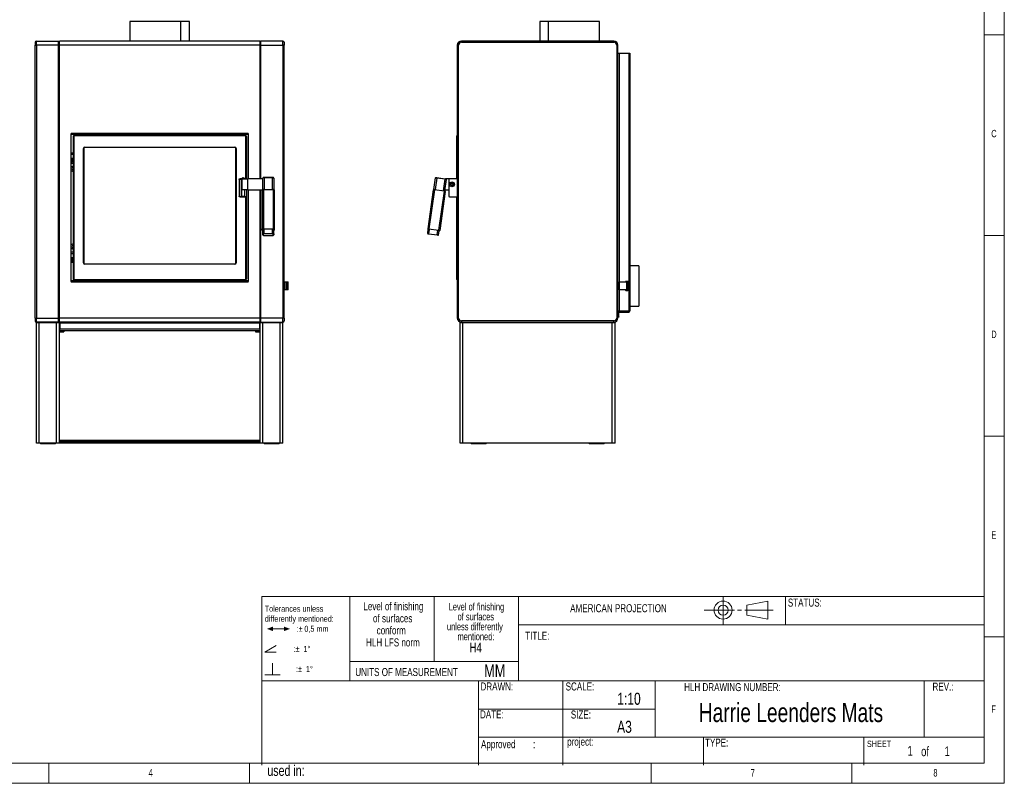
# Model space of a CAD drawing. Header units: millimetres. Extents: x 170 to 4050, y 55 to 2915.
# Tile 2 of 3: x 1597 to 4050, y 55 to 1957. Entities that reach past the tile are written whole.
import ezdxf

# ---------------------------------------------------------------- set-up
doc = ezdxf.new("R2010")
doc.units = ezdxf.units.MM
doc.header["$LTSCALE"] = 10
doc.styles.add('SLDTEXTSTYLE0', font='TXT', dxfattribs={"width": 0.75})

# ---------------------------------------------------------------- blocks, each defined once
blk = doc.blocks.new('SW_SYMBOL_GTOL_BETW')
at = {"color": 0, "linetype": 'Continuous', "lineweight": 0}
blk.add_line((8000, 5000), (22000, 5000), dxfattribs=at)
for points in [[(0, 5000), (8000, 2000), (8000, 8000)], [(22000, 2000), (22000, 8000), (30000, 5000)]]:
    blk.add_solid(points, dxfattribs=at)
blk = doc.blocks.new('SW_SYMBOL_GTOL_ANGULAR')
at = {"color": 0, "linetype": 'Continuous', "lineweight": 0}
for q in [(15000, 9380), (15000, 720)]:
    blk.add_line((0, 720), q, dxfattribs=at)
blk = doc.blocks.new('SW_SYMBOL_GTOL_PERP')
at = {"color": 0, "linetype": 'Continuous', "lineweight": 0}
for p, q in [((10000, -2500), (10000, 12500)), ((0, -2500), (20000, -2500))]:
    blk.add_line(p, q, dxfattribs=at)
blk = doc.blocks.new('SW_NOTE_0')
at = {"color": 0, "linetype": 'Continuous', "lineweight": 0, "xscale": 0.0019160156, "yscale": 0.0019160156, "zscale": 0.0019160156}
for name, p in [('SW_SYMBOL_GTOL_BETW', (5.5, -47.9)), ('SW_SYMBOL_GTOL_ANGULAR', (0, -97.9)), ('SW_SYMBOL_GTOL_PERP', (0, -147.9))]:
    blk.add_blockref(name, p, dxfattribs=at)
at = {"color": 0, "linetype": 'Continuous', "lineweight": 0, "char_height": 15, "attachment_point": 1, "style": 'SLDTEXTSTYLE0'}
for s, insert in [('Tolerances unless', (0, 19.3)), ('differently mentioned:', (0, -5.7)), (':', (79.4, -30.7)), ('%%p', (84.5, -30.7)), ('0,5 mm', (98.8, -30.7)), (':', (71.8, -80.7)), ('%%p', (76.5, -80.7)), ('1', (96.4, -80.7)), ('%%d', (106.5, -80.7)), (':', (78.1, -130.7)), ('%%p', (82.9, -130.7)), ('1', (102.8, -130.7)), ('%%d', (112.9, -130.7))]:
    blk.add_mtext(s, dxfattribs=dict(at, insert=insert))
blk = doc.blocks.new('SW_NOTE_1')
at = {"color": 0, "linetype": 'Continuous', "lineweight": 0, "char_height": 20, "attachment_point": 1, "style": 'SLDTEXTSTYLE0'}
for s, insert in [('Approved', (0, 25.8)), (':', (129.6, 25.8))]:
    blk.add_mtext(s, dxfattribs=dict(at, insert=insert))
blk = doc.blocks.new('SW_NOTE_2')
at = {"color": 0, "linetype": 'Continuous', "lineweight": 0, "attachment_point": 2, "style": 'SLDTEXTSTYLE0'}
for s, insert, char_height in [('Level of finishing', (96.4, 23.9), 18.521), ('of surfaces', (94.8, -0.8), 18.521), ('unless differently', (92.6, -25.5), 18.521), ('mentioned:', (95.2, -50.2), 18.52), ('H4', (94.5, -75.1), 23.81)]:
    blk.add_mtext(s, dxfattribs=dict(at, insert=insert, char_height=char_height))
blk = doc.blocks.new('SW_NOTE_3')
at = {"color": 0, "linetype": 'Continuous', "lineweight": 0, "char_height": 20, "attachment_point": 2, "style": 'SLDTEXTSTYLE0'}
for s, insert in [('Level of finishing', (104.1, 25.8)), ('of surfaces', (102.4, -4.2)), ('conform', (98.8, -34.2)), ('HLH LFS norm', (102.9, -64.2))]:
    blk.add_mtext(s, dxfattribs=dict(at, insert=insert))

msp = doc.modelspace()

# ---------------------------------------------------------------- linework, layer by layer
at = {"color": 7, "linetype": 'Continuous', "lineweight": 0}
for p, q in [((4050, 55), (4050, 2915)), ((4000, 105), (4000, 2865)), ((4000, 1920), (4050, 1920)), ((4000, 1420), (4050, 1420)), ((4000, 920), (4050, 920)), ((2420, 520), (2420, 310)), ((4000, 420), (4050, 420)), ((220, 105), (4000, 105)), ((1670, 105), (1670, 55)), ((2170, 105), (2170, 55)), ((3170, 105), (3170, 55)), ((3670, 105), (3670, 55)), ((170, 55), (4050, 55))]:
    msp.add_line(p, q, dxfattribs=at)
for p, q in [((1871.5, 1953.1), (1871.5, 1904.1)), ((1998.5, 1953.1), (1871.5, 1953.1)), ((1998.5, 1904.1), (1998.5, 1953.1)), ((1998.5, 1953.1), (1998.8, 1953.1)), ((1998.8, 1904.1), (1998.8, 1953.1)), ((2020.5, 1953.1), (1998.8, 1953.1)), ((2020.5, 1904.1), (2020.5, 1953.1)), ((2892.9, 1953.1), (2892.9, 1904.1)), ((2914.5, 1953.1), (2892.9, 1953.1)), ((2914.5, 1904.1), (2914.5, 1953.1)), ((2914.5, 1953.1), (2914.9, 1953.1)), ((2914.9, 1904.1), (2914.9, 1953.1)), ((3041.9, 1953.1), (2914.9, 1953.1)), ((3041.9, 1904.1), (3041.9, 1953.1)), ((1636, 1901.1), (1636, 1894.1)), ((1636, 1894.1), (1639, 1894.1)), ((1636, 1214.1), (1636, 1894.1)), ((1639, 1894.1), (1639, 1904.1)), ((1639, 1904.1), (1694, 1904.1)), ((1639, 1894.1), (1639, 1214.1)), ((1694, 1894.1), (1639, 1894.1)), ((1694, 1894.1), (1694, 1904.1)), ((1694, 1904.1), (1696, 1902.1)), ((1696, 1894.1), (1694, 1894.1)), ((1694, 1214.1), (1694, 1894.1)), ((2196, 1904.1), (1696, 1904.1)), ((1696, 1894.1), (1696, 1904.1)), ((2196, 1894.1), (1696, 1894.1)), ((1696, 1214.1), (1696, 1894.1)), ((2196, 1894.1), (2196, 1904.1)), ((2198, 1904.1), (2196, 1902.1)), ((2196, 1560.8), (2196, 1894.1)), ((2196, 1894.1), (2198, 1894.1)), ((2198, 1894.1), (2198, 1904.1)), ((2253, 1904.1), (2198, 1904.1)), ((2198, 1560.8), (2198, 1894.1)), ((2198, 1894.1), (2253, 1894.1)), ((2253, 1894.1), (2253, 1904.1)), ((2253, 1894.1), (2253, 1214.1)), ((2256, 1894.1), (2253, 1894.1)), ((2256, 1901.1), (2256, 1894.1)), ((2256, 1214.1), (2256, 1894.1)), ((2690.4, 1894.1), (2687.4, 1894.1)), ((2687.4, 1894.1), (2687.4, 1214.1)), ((2690.4, 1214.1), (2690.4, 1894.1)), ((2697.4, 1901.1), (2697.4, 1904.1)), ((3077.4, 1904.1), (2697.4, 1904.1)), ((2697.4, 1901.1), (3077.4, 1901.1)), ((3077.4, 1904.1), (3077.4, 1901.1)), ((3084.4, 1894.1), (3084.4, 1214.1)), ((3087.4, 1894.1), (3084.4, 1894.1)), ((3087.4, 1214.1), (3087.4, 1894.1)), ((3087.4, 1874.1), (3090.4, 1874.1)), ((3090.4, 1874.1), (3114.4, 1874.1)), ((3090.4, 1874.1), (3090.4, 1304.1)), ((3114.4, 1874.1), (3114.4, 1231.3)), ((3114.4, 1874.1), (3117.4, 1874.1)), ((3117.4, 1874.1), (3117.4, 1232.1)), ((1725, 1672.1), (1725, 1306.1)), ((2167, 1671.1), (1725, 1671.1)), ((2165, 1674.1), (1727, 1674.1)), ((1733.3, 1668.2), (1733.3, 1669.2)), ((1733.3, 1669.2), (2159.3, 1669.2)), ((2159.3, 1668.2), (1733.3, 1668.2)), ((2159.3, 1668.2), (2159.3, 1669.2)), ((2167, 1560.8), (2167, 1672.1)), ((2686, 1668.2), (2687, 1669.2)), ((2686, 1666.7), (2686, 1668.2)), ((2687, 1669.2), (2687, 1666.7)), ((2687.4, 1669.2), (2687, 1669.2)), ((1730.9, 1667.3), (1731.7, 1666.7)), ((1730.9, 1311.2), (1730.9, 1667.3)), ((1730.9, 1667.3), (1730.9, 1667.3)), ((1731.8, 1667.1), (1731.7, 1666.7)), ((1731.7, 1666.7), (1731.7, 1311.8)), ((2160.8, 1560.9), (2160.8, 1666.7)), ((2160.8, 1666.7), (2161.8, 1666.7)), ((2161.8, 1666.7), (2161.8, 1560.9)), ((2686, 1560.9), (2686, 1666.7)), ((2686, 1666.7), (2687, 1666.7)), ((2687, 1666.7), (2687, 1560.9)), ((2687.4, 1666.7), (2687, 1666.7)), ((1730.9, 1625.1), (1725, 1625.1)), ((1725, 1622.2), (1730.9, 1622.2)), ((1755.8, 1351.7), (1755.8, 1636.7)), ((1755.8, 1636.7), (1756.8, 1636.7)), ((1756.8, 1636.7), (1756.8, 1351.7)), ((1759.3, 1640.2), (2133.3, 1640.2)), ((1759.3, 1640.2), (1759.3, 1639.2)), ((2133.3, 1639.2), (1759.3, 1639.2)), ((2133.3, 1640.2), (2133.3, 1639.2)), ((2135.8, 1636.7), (2136.8, 1636.7)), ((2135.8, 1351.7), (2135.8, 1636.7)), ((2136.8, 1636.7), (2136.8, 1351.7)), ((1725, 1612.2), (1730.9, 1612.2)), ((1725, 1610.9), (1728.2, 1610.9)), ((1725, 1610.6), (1728, 1610.6)), ((1725, 1602.6), (1728, 1602.6)), ((1728.2, 1602.4), (1725, 1602.4)), ((1725, 1600.1), (1730.9, 1600.1)), ((1728, 1602.6), (1728, 1610.6)), ((1728.2, 1610.9), (1728.2, 1602.4)), ((2144.2, 1560.8), (2149.2, 1560.8)), ((2144.2, 1559.3), (2144.2, 1560.8)), ((2149.2, 1559.3), (2144.2, 1559.3)), ((2144.2, 1559.3), (2144.2, 1517.3)), ((2150.1, 1560.9), (2147.2, 1560.9)), ((2149.2, 1560.8), (2149.2, 1559.3)), ((2149.2, 1559.3), (2149.2, 1517.3)), ((2150.1, 1555.9), (2149.2, 1555.9)), ((2150.1, 1560.7), (2150.1, 1555.9)), ((2150.5, 1518.1), (2150.5, 1562.2)), ((2150.6, 1562.4), (2150.6, 1560.8)), ((2150.6, 1560.8), (2165.6, 1560.8)), ((2150.6, 1560.8), (2150.6, 1533.8)), ((2150.8, 1562.6), (2156.4, 1562.6)), ((2154.1, 1563.7), (2153.1, 1563.7)), ((2156.6, 1562.4), (2156.6, 1560.8)), ((2160.8, 1560.9), (2157.1, 1560.9)), ((2161.8, 1560.9), (2160.8, 1560.9)), ((2161.8, 1560.8), (2161.8, 1560.9)), ((2202.9, 1560.8), (2165.6, 1560.8)), ((2165.6, 1533.8), (2165.6, 1560.8)), ((2202.9, 1534.5), (2202.9, 1562.9)), ((2226.9, 1564.2), (2205.9, 1564.2)), ((2205.9, 1563.3), (2205.9, 1564.2)), ((2226.9, 1563.3), (2205.9, 1563.3)), ((2205.9, 1563.3), (2205.9, 1534.6)), ((2226.9, 1563.3), (2226.9, 1564.2)), ((2226.9, 1534.6), (2226.9, 1563.3)), ((2229.9, 1562.9), (2229.9, 1534.5)), ((2629.1, 1534.6), (2633.1, 1563.3)), ((2636.1, 1562.9), (2632, 1534.2)), ((2656.9, 1560), (2636.1, 1562.9)), ((2636.2, 1563.9), (2657, 1560.9)), ((2652.8, 1531.2), (2656.9, 1560)), ((2659.8, 1559.5), (2655.8, 1530.8)), ((2667.5, 1560.8), (2657.7, 1560.8)), ((2667.5, 1560.8), (2666, 1559.3)), ((2666, 1559.3), (2666, 1517.3)), ((2687.4, 1560.8), (2667.5, 1560.8)), ((2687, 1560.9), (2686, 1560.9)), ((2686, 1560.9), (2686, 1560.8)), ((2687.4, 1560.9), (2687, 1560.9)), ((2149.2, 1520.7), (2150.1, 1520.7)), ((2150.1, 1520.7), (2150.1, 1518.7)), ((2165.6, 1533.8), (2150.6, 1533.8)), ((2156.8, 1533.8), (2156.8, 1517.3)), ((2161.8, 1533.8), (2161.8, 1517.3)), ((2165.6, 1533.8), (2201.8, 1533.8)), ((2167, 1306.1), (2167, 1533.8)), ((2196, 1214.1), (2196, 1533.8)), ((2198, 1214.1), (2198, 1533.8)), ((2202.4, 1534.4), (2201.4, 1533.4)), ((2201.4, 1533.4), (2201.4, 1436.3)), ((2204.4, 1534.6), (2228.4, 1534.6)), ((2204.4, 1533.8), (2204.4, 1534.6)), ((2228.4, 1533.8), (2204.4, 1533.8)), ((2204.4, 1533.8), (2204.4, 1436.7)), ((2228.4, 1534.6), (2228.4, 1533.8)), ((2228.4, 1533.8), (2228.4, 1436.7)), ((2231.4, 1533.4), (2230.4, 1534.4)), ((2231.4, 1533.4), (2231.4, 1436.3)), ((2627.4, 1533.8), (2613.8, 1436.7)), ((2630.4, 1533.4), (2616.8, 1436.3)), ((2628.6, 1534.6), (2627.4, 1533.8)), ((2630.5, 1534.4), (2630.4, 1533.4)), ((2654.2, 1530), (2630.4, 1533.4)), ((2630.5, 1534.4), (2654.3, 1531)), ((2654.2, 1530), (2640.5, 1433)), ((2657.1, 1529.6), (2643.5, 1432.6)), ((2654.3, 1531), (2654.2, 1530)), ((2656.2, 1533.8), (2656.5, 1533.8)), ((2656.3, 1530.7), (2657.1, 1529.6)), ((2656.5, 1535.7), (2656.5, 1533.8)), ((2656.5, 1533.8), (2666, 1533.8)), ((2144.2, 1517.3), (2149.2, 1517.3)), ((2144.2, 1515.8), (2144.2, 1517.3)), ((2149.2, 1515.8), (2144.2, 1515.8)), ((2147.2, 1515.7), (2160.8, 1515.7)), ((2149.2, 1517.3), (2149.2, 1515.8)), ((2156.6, 1517.1), (2151.5, 1517.1)), ((2156.8, 1517.3), (2161.8, 1517.3)), ((2156.8, 1515.8), (2156.8, 1517.3)), ((2161.8, 1515.8), (2156.8, 1515.8)), ((2160.8, 1311.7), (2160.8, 1515.7)), ((2160.8, 1515.7), (2161.8, 1515.7)), ((2161.8, 1517.3), (2161.8, 1515.8)), ((2161.8, 1515.7), (2161.8, 1515.8)), ((2161.8, 1515.7), (2161.8, 1311.7)), ((2666, 1517.3), (2667.5, 1515.8)), ((2667.5, 1515.8), (2687.4, 1515.8)), ((2686, 1515.8), (2686, 1515.7)), ((2686, 1311.7), (2686, 1515.7)), ((2686, 1515.7), (2687, 1515.7)), ((2687, 1515.7), (2687, 1311.7)), ((2687.4, 1515.7), (2687, 1515.7)), ((2202.4, 1435.3), (2201.4, 1436.3)), ((2201.4, 1433), (2201.4, 1436.3)), ((2202.4, 1432), (2201.4, 1433)), ((2201.4, 1432.9), (2201.4, 1433)), ((2201.4, 1432.9), (2202.4, 1432)), ((2202.4, 1435.3), (2202.4, 1432)), ((2202.9, 1424.2), (2202.9, 1435.1)), ((2202.9, 1421.3), (2202.9, 1424.2)), ((2203.9, 1423.2), (2203.9, 1420.3)), ((2204.4, 1436.7), (2228.4, 1436.7)), ((2204.4, 1435.6), (2204.4, 1436.7)), ((2228.4, 1435.6), (2204.4, 1435.6)), ((2205.9, 1424.7), (2205.9, 1435.5)), ((2226.9, 1435.5), (2205.9, 1435.5)), ((2205.9, 1424.7), (2205.9, 1423.5)), ((2205.9, 1424.7), (2226.9, 1424.7)), ((2226.9, 1423.5), (2205.9, 1423.5)), ((2226.9, 1424.7), (2226.9, 1435.5)), ((2226.9, 1424.7), (2226.9, 1423.5)), ((2228.4, 1436.7), (2228.4, 1435.6)), ((2228.9, 1420.3), (2228.9, 1423.2)), ((2229.9, 1424.2), (2229.9, 1435.1)), ((2229.9, 1424.2), (2229.9, 1421.3)), ((2231.4, 1436.3), (2230.4, 1435.3)), ((2230.4, 1432), (2230.4, 1435.3)), ((2231.4, 1433), (2230.4, 1432)), ((2230.4, 1432), (2231.4, 1432.9)), ((2231.4, 1436.3), (2231.4, 1433)), ((2231.4, 1433), (2231.4, 1432.9)), ((2613.6, 1424.7), (2615.1, 1435.5)), ((2613.8, 1436.7), (2614.6, 1435.6)), ((2637.2, 1420.3), (2616.4, 1423.2)), ((2616.8, 1436.3), (2616.6, 1435.3)), ((2640.4, 1432), (2616.6, 1435.3)), ((2616.6, 1424.2), (2618.1, 1435.1)), ((2616.6, 1424.2), (2637.4, 1421.3)), ((2616.8, 1436.3), (2640.5, 1433)), ((2637.4, 1421.3), (2638.9, 1432.2)), ((2640.3, 1420.9), (2641.9, 1431.8)), ((2640.5, 1433), (2640.4, 1432)), ((2643.5, 1432.6), (2642.4, 1431.7)), ((2205.9, 1420), (2226.9, 1420)), ((2205.9, 1420), (2226.9, 1420)), ((2205.9, 1420), (2205.9, 1420)), ((2226.9, 1420), (2226.9, 1420)), ((1730.9, 1378.1), (1725, 1378.1)), ((1725, 1375.2), (1730.9, 1375.2)), ((1725, 1365.2), (1730.9, 1365.2)), ((1725, 1363.9), (1728.2, 1363.9)), ((1725, 1363.6), (1728, 1363.6)), ((1725, 1355.6), (1728, 1355.6)), ((1728.2, 1355.4), (1725, 1355.4)), ((1725, 1353.1), (1730.9, 1353.1)), ((1728, 1355.6), (1728, 1363.6)), ((1728.2, 1363.9), (1728.2, 1355.4)), ((1755.8, 1351.7), (1756.8, 1351.7)), ((1759.3, 1349.2), (2133.3, 1349.2)), ((1759.3, 1349.2), (1759.3, 1348.2)), ((2133.3, 1349.2), (2133.3, 1348.2)), ((2135.8, 1351.7), (2136.8, 1351.7)), ((2133.3, 1348.2), (1759.3, 1348.2)), ((3139.8, 1344.1), (3117.4, 1344.1)), ((3139.8, 1344.1), (3139.8, 1244.1)), ((2167, 1307.1), (1725, 1307.1)), ((1727, 1304.1), (2165, 1304.1)), ((1730.9, 1311.2), (1731.7, 1311.8)), ((1730.9, 1311.2), (1730.9, 1311.2)), ((1731.7, 1311.8), (1731.8, 1311.4)), ((1733.3, 1310.2), (2159.3, 1310.2)), ((1733.3, 1309.2), (1733.3, 1310.2)), ((2159.3, 1309.2), (1733.3, 1309.2)), ((2159.3, 1309.2), (2159.3, 1310.2)), ((2161.8, 1311.7), (2160.8, 1311.7)), ((2256, 1304.1), (2256.8, 1304.1)), ((2256.8, 1304.1), (2256.2, 1303.4)), ((2256.8, 1304.1), (2261.6, 1304.1)), ((2256.8, 1303.1), (2256.8, 1285.1)), ((2261.6, 1303.1), (2256.8, 1303.1)), ((2261.6, 1304.1), (2262.3, 1303.4)), ((2261.6, 1304.1), (2265, 1304.1)), ((2261.6, 1285.1), (2261.6, 1303.1)), ((2262.6, 1303.1), (2262.6, 1285.1)), ((2266, 1303.1), (2262.6, 1303.1)), ((2265, 1304.1), (2266, 1303.1)), ((2266, 1303.1), (2265, 1304.1)), ((2265, 1304.1), (2265, 1304.1)), ((2266, 1285.1), (2266, 1303.1)), ((2686, 1310.2), (2686, 1311.7)), ((2687, 1311.7), (2686, 1311.7)), ((2687, 1309.2), (2686, 1310.2)), ((2687, 1311.7), (2687, 1309.2)), ((2687.4, 1311.7), (2687, 1311.7)), ((2687.4, 1309.2), (2687, 1309.2)), ((3089.4, 1303.1), (3089.6, 1303.4)), ((3089.4, 1285.1), (3089.4, 1303.1)), ((3090.4, 1304.1), (3089.6, 1303.4)), ((3090.2, 1303.1), (3090.2, 1285.1)), ((3109.4, 1303.1), (3090.2, 1303.1)), ((3090.4, 1304.1), (3109.4, 1304.1)), ((3112.4, 1305.1), (3107.4, 1305.1)), ((3109.4, 1303.1), (3109.4, 1304.1)), ((3109.4, 1304.1), (3112.4, 1304.1)), ((3109.4, 1285.1), (3109.4, 1303.1)), ((3112.4, 1303.1), (3109.4, 1303.1)), ((3112.4, 1304.1), (3112.4, 1303.1)), ((3112.4, 1303.1), (3112.4, 1285.1)), ((3113.4, 1284.1), (3113.4, 1304.1)), ((2256.8, 1284.1), (2256, 1284.1)), ((2256.8, 1284.1), (2256.2, 1284.9)), ((2256.8, 1285.1), (2261.6, 1285.1)), ((2261.6, 1284.1), (2256.8, 1284.1)), ((2261.6, 1284.1), (2262.3, 1284.9)), ((2265, 1284.1), (2261.6, 1284.1)), ((2262.6, 1285.1), (2266, 1285.1)), ((2266, 1285.1), (2265, 1284.1)), ((2265, 1284.1), (2266, 1285.1)), ((2265, 1284.1), (2265, 1284.1)), ((3089.6, 1284.9), (3089.4, 1285.1)), ((3090.4, 1284.1), (3089.6, 1284.9)), ((3090.2, 1285.1), (3109.4, 1285.1)), ((3109.4, 1284.1), (3090.4, 1284.1)), ((3090.4, 1284.1), (3090.4, 1231.3)), ((3107.4, 1283.1), (3112.4, 1283.1)), ((3109.4, 1284.1), (3109.4, 1285.1)), ((3109.4, 1285.1), (3112.4, 1285.1)), ((3112.4, 1284.1), (3109.4, 1284.1)), ((3112.4, 1285.1), (3112.4, 1284.1)), ((3090.4, 1231.3), (3087.4, 1231.3)), ((3089.4, 1228.1), (3087.4, 1228.1)), ((3089.4, 1217.1), (3089.4, 1228.1)), ((3114.4, 1231.3), (3090.4, 1231.3)), ((3114.4, 1231.1), (3090.4, 1231.1)), ((3090.4, 1229.1), (3090.4, 1231.1)), ((3090.4, 1229.1), (3114.4, 1229.1)), ((3114.4, 1229.1), (3114.4, 1231.1)), ((3117.4, 1244.1), (3139.8, 1244.1)), ((1636, 1214.1), (1636, 1207.1)), ((1636, 1214.1), (1639, 1214.1)), ((1639, 1204.1), (1639, 1214.1)), ((1639, 1214.1), (1694, 1214.1)), ((1694, 1204.1), (1639, 1204.1)), ((1639, 902.1), (1639, 1202.1)), ((1646, 1202.1), (1639, 1202.1)), ((1646, 902.1), (1646, 1202.1)), ((1689, 1202.1), (1646, 1202.1)), ((1659, 1202.1), (1659, 1204.1)), ((1660, 1204.1), (1660, 1202.1)), ((1683, 1202.1), (1683, 1204.1)), ((1684, 1204.1), (1684, 1202.1)), ((1689, 902.1), (1689, 1202.1)), ((1696, 1202.1), (1689, 1202.1)), ((1694, 1204.1), (1694, 1214.1)), ((1696, 1214.1), (1694, 1214.1)), ((1696, 1206.1), (1694, 1204.1)), ((1694, 1204.1), (1696, 1204.1)), ((2196, 1214.1), (1696, 1214.1)), ((1696, 1204.1), (1696, 1214.1)), ((2196, 1204.1), (1696, 1204.1)), ((1696, 902.1), (1696, 1202.1)), ((2196, 1204.1), (2196, 1214.1)), ((2196, 1214.1), (2198, 1214.1)), ((2196, 1206.1), (2198, 1204.1)), ((2196, 1204.1), (2198, 1204.1)), ((2196, 902.1), (2196, 1202.1)), ((2203, 1202.1), (2196, 1202.1)), ((2253, 1214.1), (2198, 1214.1)), ((2198, 1204.1), (2198, 1214.1)), ((2198, 1204.1), (2253, 1204.1)), ((2203, 902.1), (2203, 1202.1)), ((2246, 1202.1), (2203, 1202.1)), ((2208, 1202.1), (2208, 1204.1)), ((2209, 1204.1), (2209, 1202.1)), ((2232, 1202.1), (2232, 1204.1)), ((2233, 1204.1), (2233, 1202.1)), ((2246, 902.1), (2246, 1202.1)), ((2253, 1202.1), (2246, 1202.1)), ((2253, 1204.1), (2253, 1214.1)), ((2256, 1214.1), (2253, 1214.1)), ((2253, 902.1), (2253, 1202.1)), ((2256, 1214.1), (2256, 1207.1)), ((2690.4, 1214.1), (2687.4, 1214.1)), ((2694.4, 902.1), (2694.4, 1202.1)), ((2701.4, 1202.1), (2694.4, 1202.1)), ((3077.4, 1207.1), (2697.4, 1207.1)), ((2697.4, 1207.1), (2697.4, 1204.1)), ((2697.4, 1204.1), (3077.4, 1204.1)), ((2701.4, 902.1), (2701.4, 1202.1)), ((3073.4, 1202.1), (2701.4, 1202.1)), ((2782.4, 1202.1), (2782.4, 1204.1)), ((2783.4, 1204.1), (2783.4, 1202.1)), ((2991.4, 1202.1), (2991.4, 1204.1)), ((2992.4, 1204.1), (2992.4, 1202.1)), ((3073.4, 902.1), (3073.4, 1202.1)), ((3080.4, 1202.1), (3073.4, 1202.1)), ((3077.4, 1204.1), (3077.4, 1207.1)), ((3080.4, 902.1), (3080.4, 1202.1)), ((3087.4, 1214.1), (3084.4, 1214.1)), ((3087.4, 1217.1), (3089.4, 1217.1)), ((3089.4, 1216.1), (3087.4, 1216.1)), ((3089.4, 1217.1), (3089.4, 1216.1)), ((1696, 1182.1), (1697, 1182.1)), ((1696, 1180.1), (1706, 1180.1)), ((1697, 1200.1), (1697, 1186.1)), ((1697, 1182.1), (1697, 1186.1)), ((2195, 1186.1), (1697, 1186.1)), ((2195, 1182.1), (1697, 1182.1)), ((2194, 1201.1), (1698, 1201.1)), ((1706, 1182.1), (1706, 1180.1)), ((1706, 1180.1), (1707, 1180.1)), ((1707, 1182.1), (1707, 1180.1)), ((2185, 1182.1), (2185, 1180.1)), ((2185, 1180.1), (2186, 1180.1)), ((2186, 1182.1), (2186, 1180.1)), ((2186, 1180.1), (2196, 1180.1)), ((2195, 1186.1), (2195, 1200.1)), ((2195, 1186.1), (2195, 1182.1)), ((2195, 1182.1), (2196, 1182.1)), ((2196, 909.1), (1696, 909.1)), ((1646, 902.1), (1639, 902.1)), ((1689, 902.1), (1646, 902.1)), ((1685.5, 901.1), (1649.5, 901.1)), ((1696, 902.1), (1689, 902.1)), ((2196, 906.1), (1696, 906.1)), ((2196, 902.1), (1696, 902.1)), ((2203, 902.1), (2196, 902.1)), ((2246, 902.1), (2203, 902.1)), ((2242.5, 901.1), (2206.5, 901.1)), ((2253, 902.1), (2246, 902.1)), ((2701.4, 902.1), (2694.4, 902.1)), ((3073.4, 902.1), (2701.4, 902.1)), ((2758.2, 901.1), (2722.2, 901.1)), ((2758.4, 901.1), (2758.2, 901.1)), ((3035.5, 901.1), (3016.4, 901.1)), ((3052.4, 901.1), (3035.5, 901.1)), ((3080.4, 902.1), (3073.4, 902.1))]:
    msp.add_line(p, q)
at = {"color": 8, "linetype": 'Continuous', "lineweight": 15}
for p, q in [((2200, 520), (4000, 520)), ((2200, 520), (2200, 100)), ((2420, 520), (2420, 310)), ((2630, 520), (2630, 358.1)), ((2840, 520), (2840, 310))]:
    msp.add_line(p, q, dxfattribs=at)
at = {"color": 8, "linetype": 'Continuous', "lineweight": 0}
for p, q in [((2840, 520), (2840, 310)), ((3349.5, 521.4), (3349.5, 451.4)), ((3505.3, 520), (3505.3, 450)), ((3408.6, 498.9), (3461.1, 508.9)), ((3408.6, 498.9), (3408.6, 473.9)), ((3461.1, 508.9), (3461.1, 463.9)), ((3302, 486.4), (3377.5, 486.4)), ((3385.4, 486.4), (3395.4, 486.4)), ((3403.2, 486.4), (3474.5, 486.4)), ((3461.1, 463.9), (3408.6, 473.9)), ((2840, 450), (4000, 450)), ((2420, 358.1), (2840, 358.1)), ((2200, 310), (4000, 310)), ((2740, 310), (2740, 100)), ((2950, 310), (2950, 100)), ((3180, 310), (3180, 170)), ((3850, 310), (3850, 170)), ((2740, 240), (3180, 240)), ((2740, 170), (3999, 170)), ((3300.9, 170), (3300.9, 100)), ((3700, 170), (3700, 100))]:
    msp.add_line(p, q, dxfattribs=at)
at = {"flags": 128}
for points in [[(2147.2, 1560.9), (2146.7, 1560.9), (2146.4, 1560.8)], [(2636.1, 1562.9), (2635.6, 1562.9), (2635.1, 1563), (2634.7, 1563.1), (2634.3, 1563.1), (2634, 1563.2), (2633.7, 1563.2), (2633.4, 1563.2), (2633.2, 1563.3), (2633.1, 1563.3), (2633.1, 1563.3)], [(2634.2, 1564.1), (2634.3, 1564.1), (2634.4, 1564.1), (2634.6, 1564.1), (2634.8, 1564.1), (2635.1, 1564), (2635.4, 1564), (2635.8, 1563.9), (2636.2, 1563.9)], [(2636.1, 1562.9), (2636.1, 1563.1), (2636.1, 1563.3), (2636.1, 1563.4), (2636.2, 1563.6), (2636.2, 1563.7), (2636.2, 1563.8), (2636.2, 1563.8), (2636.2, 1563.9)], [(2656.9, 1560), (2656.9, 1560.1), (2656.9, 1560.3), (2656.9, 1560.5), (2657, 1560.7), (2657, 1560.8), (2657, 1560.9), (2657, 1560.9), (2657, 1560.9)], [(2659.8, 1559.5), (2659.8, 1559.5), (2659.7, 1559.6), (2659.5, 1559.6), (2659.3, 1559.6), (2659, 1559.7), (2658.6, 1559.7), (2658.2, 1559.8), (2657.8, 1559.8), (2657.3, 1559.9), (2656.9, 1560)], [(2657, 1560.9), (2657.4, 1560.9), (2657.8, 1560.8), (2658.1, 1560.8), (2658.4, 1560.7), (2658.6, 1560.7), (2658.8, 1560.7), (2658.9, 1560.7), (2659, 1560.7)], [(2630.4, 1533.4), (2629.9, 1533.4), (2629.5, 1533.5), (2629.1, 1533.6), (2628.7, 1533.6), (2628.3, 1533.7), (2628, 1533.7), (2627.8, 1533.7), (2627.6, 1533.8), (2627.5, 1533.8), (2627.4, 1533.8)], [(2628.6, 1534.6), (2628.6, 1534.6), (2628.7, 1534.6), (2628.9, 1534.6), (2629.1, 1534.6), (2629.4, 1534.5), (2629.8, 1534.5), (2630.2, 1534.4), (2630.5, 1534.4)], [(2657.1, 1529.6), (2657.1, 1529.6), (2657, 1529.6), (2656.8, 1529.7), (2656.6, 1529.7), (2656.3, 1529.7), (2655.9, 1529.8), (2655.5, 1529.8), (2655.1, 1529.9), (2654.6, 1530), (2654.2, 1530)], [(2654.3, 1531), (2654.7, 1531), (2655.1, 1530.9), (2655.4, 1530.9), (2655.7, 1530.8), (2656, 1530.8), (2656.1, 1530.8), (2656.2, 1530.8), (2656.3, 1530.7)], [(2146.4, 1515.8), (2146.7, 1515.8), (2147.2, 1515.7)], [(2613.6, 1424.7), (2613.6, 1424.6), (2613.8, 1424.6), (2613.9, 1424.6), (2614.2, 1424.6), (2614.5, 1424.5), (2614.8, 1424.5), (2615.2, 1424.4), (2615.7, 1424.4), (2616.1, 1424.3), (2616.6, 1424.2)], [(2613.8, 1436.7), (2613.8, 1436.7), (2613.9, 1436.7), (2614.1, 1436.7), (2614.4, 1436.7), (2614.7, 1436.6), (2615, 1436.6), (2615.4, 1436.5), (2615.8, 1436.5), (2616.3, 1436.4), (2616.8, 1436.3)], [(2616.4, 1423.2), (2616.1, 1423.3), (2615.7, 1423.4), (2615.3, 1423.4), (2615, 1423.4), (2614.8, 1423.5), (2614.6, 1423.5), (2614.5, 1423.5), (2614.5, 1423.5)], [(2616.6, 1435.3), (2616.2, 1435.4), (2615.9, 1435.4), (2615.5, 1435.5), (2615.2, 1435.5), (2615, 1435.6), (2614.8, 1435.6), (2614.7, 1435.6), (2614.6, 1435.6)], [(2616.4, 1423.2), (2616.4, 1423.3), (2616.4, 1423.3), (2616.5, 1423.4), (2616.5, 1423.5), (2616.5, 1423.7), (2616.5, 1423.9), (2616.5, 1424), (2616.6, 1424.2)], [(2642.4, 1431.7), (2642.3, 1431.7), (2642.2, 1431.7), (2642, 1431.8), (2641.8, 1431.8), (2641.5, 1431.8), (2641.1, 1431.9), (2640.8, 1431.9), (2640.4, 1432)], [(2640.5, 1433), (2641, 1432.9), (2641.4, 1432.9), (2641.9, 1432.8), (2642.3, 1432.7), (2642.6, 1432.7), (2642.9, 1432.7), (2643.2, 1432.6), (2643.4, 1432.6), (2643.5, 1432.6), (2643.5, 1432.6)], [(2637.2, 1420.3), (2637.2, 1420.3), (2637.2, 1420.4), (2637.3, 1420.5), (2637.3, 1420.6), (2637.3, 1420.8), (2637.3, 1420.9), (2637.3, 1421.1), (2637.4, 1421.3)], [(2639.2, 1420), (2639.2, 1420.1), (2639.1, 1420.1), (2638.9, 1420.1), (2638.6, 1420.1), (2638.3, 1420.2), (2638, 1420.2), (2637.6, 1420.3), (2637.2, 1420.3)], [(2637.4, 1421.3), (2637.8, 1421.2), (2638.3, 1421.2), (2638.7, 1421.1), (2639.1, 1421.1), (2639.5, 1421), (2639.8, 1421), (2640, 1420.9), (2640.2, 1420.9), (2640.3, 1420.9), (2640.3, 1420.9)]]:
    msp.add_lwpolyline(points, dxfattribs=at)
for radius in [6.05, 4.9, 2.5]:
    msp.add_circle((2674.1, 1547.3), radius)
at = {"color": 8, "linetype": 'Continuous', "lineweight": 0}
for radius in [22.5, 12.5]:
    msp.add_circle((3349.5, 486.4), radius, dxfattribs=at)
for centre, radius, start, end in [((1639, 1901.1), 3, 90, 180), ((2253, 1901.1), 3, 0, 90), ((2697.4, 1894.1), 10, 90, 180), ((2697.4, 1894.1), 7, 90, 180), ((3077.4, 1894.1), 10, 0, 90), ((3077.4, 1894.1), 7, 0, 90), ((1727, 1672.1), 2, 90, 180), ((2159.3, 1666.7), 2.5, 0, 90), ((2159.3, 1666.7), 1.5, 0, 90), ((2165, 1672.1), 2, 0, 90), ((1759.3, 1636.7), 3.5, 90, 180), ((1759.3, 1636.7), 2.5, 90, 180), ((2133.3, 1636.7), 3.5, 0, 90), ((2133.3, 1636.7), 2.5, 0, 90), ((1731, 1586.1), 6.3, 91.2416, 162.2472), ((1731, 1586.1), 6.3, 197.7528, 268.7584), ((1731, 1586.1), 3.3, 92.3708, 267.6292), ((2153.1, 1560.7), 3, 90, 176.1774), ((2153.1, 1560.7), 3, 176.1774, 180), ((2154.1, 1560.7), 3, 3.8226, 90), ((2154.1, 1560.7), 3, 1.9102, 3.8226), ((2205.2, 1557.6), 5.75, 82.6515, 113.1952), ((2227.6, 1557.6), 5.75, 66.8052, 97.3481), ((2634.1, 1563.2), 1, 82, 172), ((2658.8, 1559.7), 1, 352, 82), ((2203.7, 1528.1), 5.75, 82.6513, 113.1954), ((2203.9, 1530), 4.67, 84.5697, 109.2091), ((2228.8, 1530), 4.67, 70.7898, 95.4312), ((2229.1, 1528.1), 5.75, 66.8046, 97.3487), ((2153.1, 1518.7), 3, 180, 270), ((2151.5, 1518.1), 1, 180, 270), ((2154.1, 1518.7), 3, 270, 334.1581), ((2203.7, 1431), 5.75, 82.6523, 113.1944), ((2203.9, 1431.8), 3.83, 82.6542, 113.1925), ((2202.9, 1432.5), 0.722, 228.1353, 271.4473), ((2205.2, 1429.8), 5.75, 82.6489, 113.1979), ((2205.2, 1419), 5.75, 82.6506, 113.1962), ((2203.9, 1424.2), 0.995, 180.2805, 270.2788), ((2205.4, 1419.7), 3.83, 82.6482, 113.1985), ((2227.6, 1429.8), 5.75, 66.8025, 97.3507), ((2227.6, 1419), 5.75, 66.8042, 97.349), ((2227.4, 1419.7), 3.83, 66.8023, 97.3511), ((2229.1, 1431), 5.75, 66.8056, 97.3477), ((2228.9, 1431.8), 3.83, 66.8064, 97.3467), ((2228.9, 1424.2), 0.995, 269.7221, 359.7185), ((2229.9, 1432.5), 0.722, 268.5484, 311.8713), ((2614.6, 1424.5), 1, 172, 262), ((1731, 1392.1), 6.3, 91.2416, 162.2472), ((2203.9, 1421.3), 0.995, 180.2839, 270.2755), ((2205.4, 1423.8), 3.83, 246.8042, 277.3525), ((2227.4, 1423.8), 3.83, 262.6482, 293.1951), ((2228.9, 1421.3), 0.995, 269.7255, 359.7151), ((2639.4, 1421), 1, 262, 352), ((1731, 1392.1), 6.3, 197.7528, 268.7584), ((1731, 1392.1), 3.3, 92.3708, 267.6292), ((1759.3, 1351.7), 3.5, 180, 270), ((1759.3, 1351.7), 2.5, 180, 270), ((2133.3, 1351.7), 3.5, 270, 0), ((2133.3, 1351.7), 2.5, 270, 0), ((1727, 1306.1), 2, 180, 270), ((2159.3, 1311.7), 1.5, 270, 0), ((2159.3, 1311.7), 2.5, 270, 0), ((2165, 1306.1), 2, 270, 0), ((2256.8, 1304.1), 1, 230, 270), ((2261.6, 1304.1), 1, 270, 310), ((3107.4, 1304.1), 1, 90, 180), ((3112.4, 1304.1), 1, 0, 90), ((2256.8, 1284.1), 1, 90, 130), ((2261.6, 1284.1), 1, 50, 90), ((3107.4, 1284.1), 1, 180, 270), ((3112.4, 1284.1), 1, 270, 0), ((3090.4, 1228.1), 3, 90, 180), ((3090.4, 1228.1), 1, 90, 180), ((1639, 1207.1), 3, 180, 270), ((2253, 1207.1), 3, 270, 0), ((2697.4, 1214.1), 10, 180, 270), ((2697.4, 1214.1), 7, 180, 270), ((3077.4, 1214.1), 7, 270, 0), ((3077.4, 1214.1), 10, 270, 0), ((1701, 1197.1), 5, 180, 216.8699), ((1698, 1200.1), 1, 90, 180), ((2194, 1200.1), 1, 0, 90), ((2191, 1197.1), 5, 323.1301, 0), ((1649.5, 902.1), 1, 180, 270), ((1685.5, 902.1), 1, 270, 0), ((2206.5, 902.1), 1, 180, 270), ((2242.5, 902.1), 1, 270, 0), ((2722.2, 902.1), 1, 180, 270), ((2758.2, 902.1), 1, 270, 0), ((2758.4, 902.1), 1, 270, 0), ((3016.4, 902.1), 1, 180, 270), ((3052.4, 902.1), 1, 270, 0)]:
    msp.add_arc(centre, radius, start, end)
for centre, major_axis, ratio, start_param, end_param in [((2256.8, 1304.1), (0.996, 0.996), 0.087489, 3.676592, 3.926991), ((2261.6, 1304.1), (-0.996, 0.996), 0.087489, 2.356194, 3.054326), ((3090.4, 1304.1), (0.766, 0.766), 0.8391, 3.141593, 3.839724), ((2256.8, 1284.1), (0.996, -0.996), 0.087489, 2.356194, 2.606594), ((2261.6, 1284.1), (0.996, 0.996), 0.087489, 0.087266, 0.785398), ((3090.4, 1284.1), (0.766, -0.766), 0.8391, 2.443461, 3.141593)]:
    msp.add_ellipse(centre, major_axis=major_axis, ratio=ratio, start_param=start_param, end_param=end_param)
for points, knots in [([(1730.9, 1667.3), (1730.9, 1667.6), (1731, 1667.8), (1731.3, 1668.3), (1731.5, 1668.5), (1731.9, 1668.9), (1732.2, 1669), (1732.7, 1669.2), (1733, 1669.2), (1733.3, 1669.2)], [0, 0, 0, 0, 0.25, 0.25, 0.5, 0.5, 0.75, 0.75, 1, 1, 1, 1]), ([(1733.3, 1668.2), (1733.2, 1668.2), (1733.2, 1668.2), (1733, 1668.2), (1732.9, 1668.2), (1732.7, 1668.1), (1732.5, 1668.1), (1732.4, 1667.9), (1732.2, 1667.8), (1732.1, 1667.7), (1732, 1667.5), (1731.9, 1667.3), (1731.8, 1667.2), (1731.8, 1667.1)], [0, 0, 0, 0, 0.061027, 0.121788, 0.182693, 0.280088, 0.377759, 0.49294, 0.608377, 0.683156, 0.758225, 0.878902, 1, 1, 1, 1]), ([(2205.9, 1564.2), (2205.8, 1564.2), (2205.6, 1564.2), (2205.3, 1564.1), (2205, 1564.1), (2204.7, 1564.1), (2204.4, 1564.1), (2204.1, 1564), (2203.8, 1564), (2203.6, 1563.9), (2203.5, 1563.8), (2203.3, 1563.7), (2203.2, 1563.6), (2203, 1563.4), (2202.9, 1563.2), (2202.9, 1563), (2202.9, 1562.9), (2202.9, 1562.9)], [0, 0, 0, 0, 0.044599, 0.129665, 0.21516, 0.301622, 0.390022, 0.482445, 0.584778, 0.650211, 0.704155, 0.757255, 0.810573, 0.864814, 0.920068, 0.975817, 1, 1, 1, 1]), ([(2229.9, 1562.9), (2229.9, 1563), (2229.9, 1563.1), (2229.8, 1563.3), (2229.7, 1563.5), (2229.6, 1563.7), (2229.4, 1563.8), (2229.3, 1563.8), (2229.1, 1563.9), (2228.9, 1564), (2228.7, 1564), (2228.4, 1564.1), (2228.1, 1564.1), (2227.7, 1564.1), (2227.4, 1564.1), (2227.1, 1564.2), (2226.9, 1564.2), (2226.9, 1564.2)], [0, 0, 0, 0, 0.061889, 0.115986, 0.166705, 0.215311, 0.263074, 0.312057, 0.366109, 0.433203, 0.531748, 0.622294, 0.707534, 0.796844, 0.883576, 0.969116, 1, 1, 1, 1]), ([(2202.9, 1421.3), (2202.9, 1421.2), (2202.9, 1421.1), (2203, 1420.9), (2203.1, 1420.7), (2203.2, 1420.5), (2203.4, 1420.4), (2203.5, 1420.3), (2203.7, 1420.3), (2203.9, 1420.2), (2204.1, 1420.2), (2204.4, 1420.1), (2204.7, 1420.1), (2205, 1420.1), (2205.4, 1420), (2205.7, 1420), (2205.8, 1420), (2205.9, 1420)], [0, 0, 0, 0, 0.061891, 0.115974, 0.166704, 0.215303, 0.263065, 0.312056, 0.366104, 0.433197, 0.531742, 0.622286, 0.707533, 0.796843, 0.883575, 0.969116, 1, 1, 1, 1]), ([(2226.9, 1420), (2227, 1420), (2227.1, 1420), (2227.4, 1420), (2227.8, 1420.1), (2228.1, 1420.1), (2228.4, 1420.1), (2228.7, 1420.2), (2229, 1420.2), (2229.2, 1420.3), (2229.3, 1420.4), (2229.5, 1420.5), (2229.6, 1420.6), (2229.8, 1420.8), (2229.8, 1421), (2229.9, 1421.2), (2229.9, 1421.3), (2229.9, 1421.3)], [0, 0, 0, 0, 0.044599, 0.129665, 0.215161, 0.301617, 0.390023, 0.482442, 0.58478, 0.650206, 0.704147, 0.757252, 0.81057, 0.864814, 0.920067, 0.975817, 1, 1, 1, 1]), ([(1733.3, 1309.2), (1733, 1309.2), (1732.7, 1309.3), (1732.2, 1309.5), (1731.9, 1309.6), (1731.5, 1310), (1731.3, 1310.2), (1731, 1310.7), (1730.9, 1310.9), (1730.9, 1311.2)], [0, 0, 0, 0, 0.25, 0.25, 0.5, 0.5, 0.75, 0.75, 1, 1, 1, 1]), ([(1731.8, 1311.4), (1731.8, 1311.4), (1731.9, 1311.3), (1731.9, 1311.2), (1731.9, 1311.1), (1732, 1311), (1732.1, 1310.8), (1732.2, 1310.7), (1732.4, 1310.6), (1732.5, 1310.4), (1732.7, 1310.3), (1732.9, 1310.3), (1733.1, 1310.3), (1733.2, 1310.3), (1733.3, 1310.2)], [0, 0, 0, 0, 0.060724, 0.12102, 0.18129, 0.241938, 0.316712, 0.391767, 0.506931, 0.622354, 0.719736, 0.817393, 0.908483, 1, 1, 1, 1]), ([(3117.4, 1232.1), (3117.4, 1232.1), (3117.4, 1232.1), (3117.3, 1232), (3117.2, 1232), (3117.1, 1231.9), (3117, 1231.9), (3116.8, 1231.8), (3116.6, 1231.8), (3116.4, 1231.7), (3116.2, 1231.6), (3115.9, 1231.6), (3115.7, 1231.5), (3115.2, 1231.4), (3114.8, 1231.4), (3114.4, 1231.3)], [0, 0, 0, 0, 0.125, 0.125, 0.25, 0.25, 0.375, 0.375, 0.5, 0.5, 0.625, 0.625, 0.75, 0.75, 1, 1, 1, 1]), ([(3114.4, 1229.1), (3114.6, 1229.1), (3114.8, 1229.2), (3115.1, 1229.2), (3115.3, 1229.3), (3115.7, 1229.5), (3115.9, 1229.5), (3116.2, 1229.8), (3116.4, 1229.9), (3116.6, 1230.2), (3116.8, 1230.3), (3117, 1230.6), (3117.1, 1230.8), (3117.3, 1231.4), (3117.4, 1231.8), (3117.4, 1232.1)], [0, 0, 0, 0, 0.125, 0.125, 0.25, 0.25, 0.375, 0.375, 0.5, 0.5, 0.625, 0.625, 0.75, 0.75, 1, 1, 1, 1]), ([(3114.4, 1231.1), (3114.5, 1231.2), (3114.8, 1231.2), (3115, 1231.3), (3115, 1231.4)], [0, 0, 0, 0, 0.623971, 1, 1, 1, 1])]:
    msp.add_open_spline(points, degree=3, knots=knots)

# ---------------------------------------------------------------- block references
for name, p in [('SW_NOTE_0', (2207.6, 478.1)), ('SW_NOTE_3', (2424, 480.2)), ('SW_NOTE_2', (2638.6, 480.2)), ('SW_NOTE_1', (2746.4, 136.7))]:
    msp.add_blockref(name, p, dxfattribs=at)

# ---------------------------------------------------------------- texts
at = {"color": 7, "linetype": 'Continuous', "lineweight": 0, "char_height": 18.5, "attachment_point": 1, "style": 'SLDTEXTSTYLE0'}
for s, insert in [('C', (4017.5, 1682.9)), ('D', (4017.5, 1182.9)), ('E', (4017.5, 682.9)), ('F', (4017.5, 249.2)), ('4', (1918.3, 90.4)), ('7', (3418.3, 90.4)), ('8', (3873.3, 90.4))]:
    msp.add_mtext(s, dxfattribs=dict(at, insert=insert))
at = {"color": 8, "linetype": 'Continuous', "lineweight": 0, "style": 'SLDTEXTSTYLE0'}
for s, insert, char_height, attachment_point in [('STATUS:', (3510.8, 515.2), 20, 1), ('AMERICAN PROJECTION', (2968.5, 501.2), 20, 1), ('TITLE:', (2856.6, 432.6), 20, 1), ('MM', (2754.4, 351.1), 31.5, 1), ('UNITS OF MEASUREMENT', (2433.3, 342.2), 20, 1), ('DRAWN:', (2745.2, 306.3), 20, 1), ('SCALE:', (2957.3, 306.3), 20, 1), ('HLH DRAWING NUMBER:', (3252.4, 304.7), 20, 1), ('REV.:', (3871.1, 305.8), 20, 1), ('1:10', (3085.7, 280.7), 30, 1), ('Harrie Leenders Mats', (3518.5, 255.2), 47.625, 2), ('DATE:', (2743.9, 236.8), 20, 1), ('SIZE:', (2970.1, 236.4), 20, 1), ('A3', (3085.4, 210.8), 30, 1), ('project:', (2961, 168.7), 20, 1), ('TYPE:', (3304.5, 166.3), 20, 1), ('SHEET', (3707.8, 161.3), 15.88, 1), ('1', (3808.8, 147.9), 23.8, 1), ('of', (3842.7, 146.4), 23.83, 1), ('1', (3901, 147), 23.8, 1), ('used in:', (2214.1, 99.9), 26.46, 1)]:
    msp.add_mtext(s, dxfattribs=dict(at, insert=insert, char_height=char_height, attachment_point=attachment_point))

doc.saveas('drawing.dxf')
